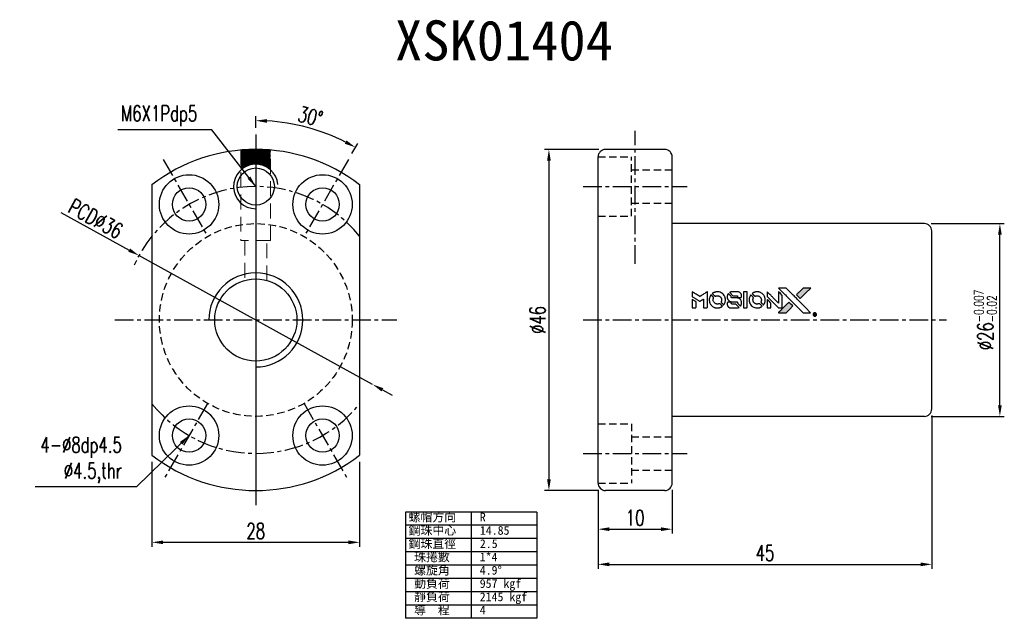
# Model space of a CAD drawing. Header units: millimetres. Extents: x 1686 to 1819, y -692 to -611.
import ezdxf

# ---------------------------------------------------------------- set-up
doc = ezdxf.new("R2010")
doc.units = ezdxf.units.MM
doc.header["$LTSCALE"] = 2
doc.header["$MEASUREMENT"] = 0
doc.header["$PDMODE"] = 2
doc.linetypes.add('CENTER', pattern=[2, 1.25, -0.25, 0.25, -0.25])
doc.linetypes.add('DASHED', pattern=[0.75, 0.5, -0.25])
doc.layers.get('0').update_dxf_attribs({"linetype": 'CONTINUOUS'})
doc.layers.get('DEFPOINTS').update_dxf_attribs({"linetype": 'CONTINUOUS'})
doc.styles.add('DIM-7', font='SIMPLEX.shx', dxfattribs={"width": 0.7, "bigfont": 'chineset.shx'})
doc.styles.add('T', font='kaiu.ttf')
doc.dimstyles.new('CNS', dxfattribs={"dimtxt": 3.5, "dimasz": 2.5, "dimexe": 1, "dimexo": 1.5, "dimgap": 0.09, "dimtad": 0, "dimdsep": 46, "dimtxsty": 'DIM-7', "dimcen": 0.09, "dimclrd": 1, "dimclre": 1, "dimclrt": 4, "dimadec": 0, "dimazin": 0, "dimtfac": 1, "dimtix": 1, "dimtmove": 2, "dimatfit": 3, "dimfxl": 1, "dimtvp": 0.971429, "dimtolj": 1, "dimarcsym": 0})

# ---------------------------------------------------------------- blocks, each defined once
blk = doc.blocks.new('*D1')
at = {"color": 0, "linetype": 'Continuous', "lineweight": -2, "transparency": 16777216}
for p, q in [((1703.96, -670.47), (1703.96, -681.91)), ((1731.96, -670.47), (1731.96, -681.91)), ((1705.46, -681.31), (1730.46, -681.31))]:
    blk.add_line(p, q, dxfattribs=at)
at = {"color": 0, "linetype": 'Continuous', "transparency": 16777216}
for points in [[(1705.46, -681.06), (1705.46, -681.56), (1703.96, -681.31)], [(1730.46, -681.06), (1730.46, -681.56), (1731.96, -681.31)]]:
    blk.add_solid(points, dxfattribs=at)
at = {"layer": 'DEFPOINTS', "color": 0, "linetype": 'Continuous', "transparency": 16777216}
for p in [(1703.96, -669.57), (1731.96, -669.57), (1731.96, -681.31)]:
    blk.add_point(p, dxfattribs=at)
at = {"color": 0, "linetype": 'Continuous', "transparency": 16777216, "insert": (1717.96, -679.78), "char_height": 2.1, "attachment_point": 5, "style": 'DIM-7'}
blk.add_mtext('\\A1;28', dxfattribs=at)
blk = doc.blocks.new('*D2')
at = {"color": 0, "linetype": 'Continuous', "lineweight": -2, "transparency": 16777216}
for p, q in [((1809.12, -664.22), (1809.12, -684.88)), ((1764.12, -674.22), (1764.12, -684.88)), ((1765.62, -684.28), (1807.62, -684.28))]:
    blk.add_line(p, q, dxfattribs=at)
at = {"color": 0, "linetype": 'Continuous', "transparency": 16777216}
for points in [[(1765.62, -684.03), (1765.62, -684.53), (1764.12, -684.28)], [(1807.62, -684.03), (1807.62, -684.53), (1809.12, -684.28)]]:
    blk.add_solid(points, dxfattribs=at)
at = {"layer": 'DEFPOINTS', "color": 0, "linetype": 'Continuous', "transparency": 16777216}
for p in [(1809.12, -663.32), (1764.12, -673.32), (1809.12, -684.28)]:
    blk.add_point(p, dxfattribs=at)
at = {"color": 0, "linetype": 'Continuous', "transparency": 16777216, "insert": (1786.62, -682.75), "char_height": 2.1, "attachment_point": 5, "style": 'DIM-7'}
blk.add_mtext('\\A1;45', dxfattribs=at)
blk = doc.blocks.new('*D3')
at = {"color": 0, "linetype": 'Continuous', "lineweight": -2, "transparency": 16777216}
for p, q in [((1764.12, -674.22), (1764.12, -680.14)), ((1774.12, -674.22), (1774.12, -680.14)), ((1765.62, -679.54), (1772.62, -679.54))]:
    blk.add_line(p, q, dxfattribs=at)
at = {"color": 0, "linetype": 'Continuous', "transparency": 16777216}
for points in [[(1765.62, -679.29), (1765.62, -679.79), (1764.12, -679.54)], [(1772.62, -679.29), (1772.62, -679.79), (1774.12, -679.54)]]:
    blk.add_solid(points, dxfattribs=at)
at = {"layer": 'DEFPOINTS', "color": 0, "linetype": 'Continuous', "transparency": 16777216}
for p in [(1764.12, -673.32), (1774.12, -673.32), (1774.12, -679.54)]:
    blk.add_point(p, dxfattribs=at)
at = {"color": 0, "linetype": 'Continuous', "transparency": 16777216, "insert": (1769.12, -678.01), "char_height": 2.1, "attachment_point": 5, "style": 'DIM-7'}
blk.add_mtext('\\A1;10', dxfattribs=at)
blk = doc.blocks.new('*D4')
at = {"color": 0, "lineweight": -2, "transparency": 16777216}
for p, q in [((1809.02, -638.32), (1818.9, -638.32)), ((1818.3, -662.82), (1818.3, -639.82)), ((1809.02, -664.32), (1818.9, -664.32))]:
    blk.add_line(p, q, dxfattribs=at)
at = {"color": 0, "transparency": 16777216}
for points in [[(1818.05, -639.82), (1818.55, -639.82), (1818.3, -638.32)], [(1818.05, -662.82), (1818.55, -662.82), (1818.3, -664.32)]]:
    blk.add_solid(points, dxfattribs=at)
at = {"layer": 'DEFPOINTS', "color": 0, "transparency": 16777216}
for p in [(1808.12, -638.32), (1818.3, -638.32), (1808.12, -664.32)]:
    blk.add_point(p, dxfattribs=at)
at = {"color": 0, "transparency": 16777216, "insert": (1816.35, -651.32), "char_height": 2.1, "attachment_point": 5, "rotation": 90, "style": 'DIM-7'}
blk.add_mtext('\\A1;%%C26{\\H1.26;\\S-0.007^ -0.02;}', dxfattribs=at)
blk = doc.blocks.new('*D5')
at = {"color": 0, "linetype": 'Continuous', "lineweight": -2, "transparency": 16777216}
for p, q in [((1764.22, -628.32), (1756.89, -628.32)), ((1757.49, -629.82), (1757.49, -672.82)), ((1764.22, -674.32), (1756.89, -674.32))]:
    blk.add_line(p, q, dxfattribs=at)
at = {"color": 0, "linetype": 'Continuous', "transparency": 16777216}
for points in [[(1757.24, -629.82), (1757.74, -629.82), (1757.49, -628.32)], [(1757.24, -672.82), (1757.74, -672.82), (1757.49, -674.32)]]:
    blk.add_solid(points, dxfattribs=at)
at = {"layer": 'DEFPOINTS', "color": 0, "linetype": 'Continuous', "transparency": 16777216}
for p in [(1765.12, -628.32), (1757.49, -674.32), (1765.12, -674.32)]:
    blk.add_point(p, dxfattribs=at)
at = {"color": 0, "linetype": 'Continuous', "transparency": 16777216, "insert": (1755.96, -651.32), "char_height": 2.1, "attachment_point": 5, "rotation": 90, "style": 'DIM-7'}
blk.add_mtext('\\A1;%%C46', dxfattribs=at)
blk = doc.blocks.new('*D6')
at = {"color": 0, "linetype": 'Continuous', "lineweight": -2, "transparency": 16777216}
for p, q in [((1691.69, -636.82), (1700.89, -641.9)), ((1733.72, -660.02), (1702.2, -642.62)), ((1735.04, -660.74), (1736.35, -661.47))]:
    blk.add_line(p, q, dxfattribs=at)
at = {"color": 0, "linetype": 'Continuous', "transparency": 16777216}
for points in [[(1701.01, -641.68), (1700.77, -642.12), (1702.2, -642.62)], [(1735.16, -660.52), (1734.92, -660.96), (1733.72, -660.02)]]:
    blk.add_solid(points, dxfattribs=at)
at = {"layer": 'DEFPOINTS', "color": 0, "linetype": 'Continuous', "transparency": 16777216}
for p in [(1702.2, -642.62), (1733.72, -660.02)]:
    blk.add_point(p, dxfattribs=at)
at = {"color": 0, "linetype": 'Continuous', "transparency": 16777216, "insert": (1696.37, -637.66), "char_height": 2.1, "attachment_point": 5, "rotation": 331.1068, "style": 'DIM-7'}
blk.add_mtext('\\A1;PCD∅36', dxfattribs=at)
blk = doc.blocks.new('*D7')
at = {"color": 0, "linetype": 'Continuous', "lineweight": -2, "transparency": 16777216}
for p, q in [((1717.96, -625.42), (1717.96, -623.84)), ((1730.91, -628.89), (1731.7, -627.52))]:
    blk.add_line(p, q, dxfattribs=at)
blk.add_arc((1717.96, -651.32), 26.88, 63.1979, 86.8021, dxfattribs=at)
at = {"color": 0, "linetype": 'Continuous', "transparency": 16777216}
for points in [[(1719.46, -624.73), (1719.47, -624.23), (1717.96, -624.44)], [(1730.2, -627.11), (1729.96, -627.55), (1731.4, -628.04)]]:
    blk.add_solid(points, dxfattribs=at)
at = {"layer": 'DEFPOINTS', "color": 0, "linetype": 'Continuous', "transparency": 16777216}
for p in [(1717.96, -626.32), (1727.16, -626.06), (1730.46, -629.67), (1724.46, -640.06), (1717.96, -676.32)]:
    blk.add_point(p, dxfattribs=at)
at = {"color": 0, "linetype": 'Continuous', "transparency": 16777216, "insert": (1725.32, -623.88), "char_height": 2.1, "attachment_point": 5, "rotation": 345, "style": 'DIM-7'}
blk.add_mtext('\\A1;30°', dxfattribs=at)

msp = doc.modelspace()

# ---------------------------------------------------------------- hatches: boundary and pattern name
h = msp.add_hatch()
h.set_pattern_fill('ANSI31', color=0, angle=90)
h.set_pattern_definition([(135, (1061.8425, -2365.86581), (-0.088388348, -0.088388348), [])])
h.paths.add_polyline_path([(1715.963, -628.407), (1715.963, -631.083, -0.1844831), (1717.963, -630.32), (1717.963, -628.32, 0.0217701)])
h.paths.add_polyline_path([(1717.963, -628.32), (1717.963, -630.32, -0.1844831), (1719.963, -631.083), (1719.963, -628.407, 0.0217701)])
at = {"linetype": 'Continuous'}
h = msp.add_hatch(color=0, dxfattribs=at)
h.dxf.hatch_style = 1
h.paths.add_polyline_path([(1792.787, -647.018), (1792.271, -647.018), (1791.754, -647.018), (1791.31, -647.466, 0.000288), (1791.139, -647.638, 0.000479), (1790.996, -647.783, 0.000013), (1790.866, -647.915, 0.197177), (1790.865, -647.917, 0.1112764), (1790.865, -647.918, 0.0015954), (1791.023, -648.077, 0.0005055), (1791.121, -648.175), (1791.377, -648.431), (1792.082, -647.724)])
h.paths.add_polyline_path([(1789.918, -649.887), (1790.37, -649.435), (1790.114, -649.178, 0.000476), (1790.015, -649.08, 0.0015067), (1789.856, -648.922, 0.2256647), (1789.854, -648.922, 0.0011115), (1789.638, -649.137, 0.0003511), (1789.504, -649.271, 0.000108), (1788.939, -649.838, 0.0006916), (1788.654, -650.126, 0.0000771), (1788.457, -650.325, 0.1975269), (1788.454, -650.332, 0.2961744), (1788.456, -650.335, 0.0041949), (1788.708, -650.338, 0.0005293), (1788.96, -650.338), (1789.467, -650.338)])

# ---------------------------------------------------------------- linework, layer by layer
at = {"color": 0, "linetype": 'Continuous'}
for p, q in [((1717.963, -626.32), (1717.963, -676.32)), ((1764.118, -673.32), (1764.118, -629.32)), ((1773.118, -628.32), (1765.118, -628.32)), ((1774.118, -673.32), (1774.118, -629.32)), ((1703.963, -633.071), (1703.963, -669.568)), ((1731.963, -633.071), (1731.963, -669.568)), ((1808.118, -638.32), (1774.118, -638.32)), ((1809.118, -663.32), (1809.118, -639.32)), ((1808.118, -664.32), (1774.118, -664.32)), ((1773.118, -674.32), (1765.118, -674.32))]:
    msp.add_line(p, q, dxfattribs=at)
at = {"color": 0, "linetype": 'CENTER'}
for p, q in [((1769.118, -643.747), (1769.118, -625.83)), ((1705.463, -629.669), (1711.463, -640.061)), ((1730.463, -629.669), (1724.463, -640.061)), ((1762.118, -633.32), (1776.118, -633.32)), ((1698.963, -651.32), (1736.963, -651.32)), ((1762.118, -651.32), (1811.118, -651.32)), ((1711.463, -662.578), (1705.463, -672.97)), ((1724.463, -662.578), (1730.463, -672.97)), ((1762.118, -669.32), (1776.118, -669.32))]:
    msp.add_line(p, q, dxfattribs=at)
at = {"color": 0, "linetype": 'DASHED', "lineweight": 13, "ltscale": 2}
for p, q in [((1715.963, -628.407), (1715.963, -640.62)), ((1719.963, -640.62), (1719.963, -628.407)), ((1719.963, -640.62), (1715.963, -640.62)), ((1716.463, -640.62), (1716.463, -645.986)), ((1719.463, -645.986), (1719.463, -640.62))]:
    msp.add_line(p, q, dxfattribs=at)
at = {"color": 0, "linetype": 'DASHED'}
for p, q in [((1764.118, -629.32), (1768.618, -629.32)), ((1768.618, -637.32), (1768.618, -629.32)), ((1768.618, -631.07), (1774.118, -631.07)), ((1768.618, -635.57), (1774.118, -635.57)), ((1764.118, -637.32), (1768.618, -637.32)), ((1764.118, -665.32), (1768.618, -665.32)), ((1768.618, -665.32), (1768.618, -673.32)), ((1768.618, -667.07), (1774.118, -667.07)), ((1768.618, -671.57), (1774.118, -671.57)), ((1764.118, -673.32), (1768.618, -673.32))]:
    msp.add_line(p, q, dxfattribs=at)
at = {"color": 0}
for p, q in [((1755.84, -677.223), (1738.156, -677.223)), ((1738.156, -677.223), (1738.156, -691.559)), ((1746.998, -677.223), (1746.998, -691.559)), ((1755.84, -677.223), (1755.84, -691.559)), ((1755.84, -679.015), (1738.156, -679.015)), ((1755.84, -680.807), (1738.156, -680.807)), ((1755.84, -682.599), (1738.156, -682.599)), ((1755.84, -684.391), (1738.156, -684.391)), ((1755.84, -686.183), (1738.156, -686.183)), ((1755.84, -687.975), (1738.156, -687.975)), ((1755.84, -689.767), (1738.156, -689.767)), ((1755.84, -691.559), (1738.156, -691.559))]:
    msp.add_line(p, q, dxfattribs=at)
for points in [[(1776.813, -647.845), (1776.813, -648.174), (1776.903, -648.229, -0.000297), (1776.958, -648.263, -0.000037), (1777.078, -648.336, -0.000043), (1777.221, -648.424, -0.000036), (1777.374, -648.517, 0.000044), (1777.523, -648.609, 0.000063), (1777.655, -648.69, 0.000035), (1777.767, -648.759, 0.0009), (1777.798, -648.778), (1777.842, -648.804), (1777.9, -648.769, 0.001175), (1777.933, -648.748, 0.000208), (1777.995, -648.709, 0.000225), (1778.068, -648.664, 0.000203), (1778.143, -648.617, -0.000711), (1778.215, -648.572, -0.001119), (1778.277, -648.534, -0.000263), (1778.332, -648.501, -0.04589), (1778.338, -648.498, -0.519312), (1778.343, -648.501, -0.001914), (1778.344, -648.589, -0.003124), (1778.346, -648.735, -0.000285), (1778.346, -649.097), (1778.346, -649.699), (1778.556, -649.699, 0.001727), (1778.706, -649.698, 0.025279), (1778.759, -649.695, 0.073886), (1778.79, -649.687, 0.07426), (1778.818, -649.67, 0.03264), (1778.824, -649.664, 0.01784), (1778.832, -649.655, 0.017712), (1778.839, -649.645, 0.026854), (1778.845, -649.636), (1778.856, -649.615), (1778.857, -648.565), (1778.859, -647.514), (1778.847, -647.522, -0.004595), (1778.839, -647.527, -0.00016), (1778.807, -647.547, -0.000298), (1778.769, -647.57, -0.000208), (1778.727, -647.597, 0.000986), (1778.601, -647.675, 0.00025), (1778.399, -647.802, 0.000268), (1778.182, -647.937, 0.000436), (1777.999, -648.052, -0.002932), (1777.938, -648.09, -0.004718), (1777.886, -648.121, -0.001113), (1777.841, -648.148, -0.227179), (1777.836, -648.148, -0.045982), (1777.831, -648.146, -0.000145), (1777.769, -648.108, -0.000825), (1777.7, -648.066, -0.000517), (1777.619, -648.015, 0.000056), (1777.341, -647.843, 0.000289), (1777.188, -647.748, 0.000481), (1777.074, -647.677, 0.000418), (1776.953, -647.603), (1776.813, -647.516)], [(1780.09, -647.526, 0.024131), (1779.996, -647.541, 0.022344), (1779.902, -647.564, 0.021883), (1779.809, -647.597, 0.020884), (1779.717, -647.638, 0.010669), (1779.665, -647.665, 0.010389), (1779.614, -647.695, 0.010913), (1779.568, -647.724, 0.022227), (1779.534, -647.749), (1779.521, -647.759), (1779.686, -647.922, 0.002452), (1779.751, -647.984, 0.003628), (1779.808, -648.039, 0.001662), (1779.857, -648.085, 0.070159), (1779.869, -648.093, 0.047671), (1779.878, -648.096, 0.018624), (1779.892, -648.1, 0.017921), (1779.907, -648.102, 0.018804), (1779.922, -648.104, 0.018255), (1779.943, -648.104, 0.041312), (1779.958, -648.102, 0.037164), (1779.974, -648.098, 0.012342), (1779.997, -648.089, -0.015101), (1780.052, -648.069, -0.035998), (1780.095, -648.058, -0.033244), (1780.14, -648.053, -0.011249), (1780.206, -648.052, -0.004059), (1780.26, -648.052, -0.019693), (1780.291, -648.054, -0.027943), (1780.316, -648.058, -0.014411), (1780.347, -648.065, -0.033089), (1780.421, -648.091, -0.033887), (1780.49, -648.125, -0.034021), (1780.554, -648.169, -0.033942), (1780.611, -648.22, -0.02816), (1780.662, -648.28, -0.035032), (1780.702, -648.34, -0.035269), (1780.733, -648.406, -0.029196), (1780.757, -648.479, -0.037862), (1780.773, -648.563, -0.043657), (1780.774, -648.645, -0.043064), (1780.761, -648.727, -0.035184), (1780.734, -648.811, 0.033699), (1780.721, -648.851, 0.052815), (1780.716, -648.887, 0.059167), (1780.719, -648.92, 0.058972), (1780.729, -648.951, 0.059208), (1780.744, -648.976, 0.021125), (1780.771, -649.007, 0.008691), (1780.821, -649.058, 0.000851), (1780.944, -649.178, 0.001873), (1781.007, -649.24, 0.013884), (1781.038, -649.268, 0.022355), (1781.056, -649.283, 0.341453), (1781.064, -649.283, 0.073011), (1781.08, -649.265, 0.004587), (1781.117, -649.208, 0.00748), (1781.154, -649.148, 0.016837), (1781.18, -649.101, 0.028606), (1781.23, -648.987, 0.031352), (1781.265, -648.872, 0.031004), (1781.285, -648.752, 0.0268), (1781.292, -648.625, 0.026698), (1781.285, -648.49, 0.03002), (1781.263, -648.362, 0.030357), (1781.227, -648.238, 0.028554), (1781.175, -648.117, 0.062944), (1781.026, -647.893, 0.062206), (1780.825, -647.712, 0.062448), (1780.586, -647.587, 0.064355), (1780.326, -647.526, 0.017377), (1780.275, -647.523, 0.008369), (1780.208, -647.522, 0.008367), (1780.141, -647.523, 0.01757)], [(1781.649, -647.806, 0.023289), (1781.616, -647.858, 0.026845), (1781.589, -647.91, 0.026047), (1781.568, -647.967, 0.019751), (1781.55, -648.03, 0.013249), (1781.543, -648.066, 0.025169), (1781.539, -648.096, 0.016532), (1781.537, -648.132, 0.002937), (1781.537, -648.201, 0.003317), (1781.537, -648.262, 0.011808), (1781.538, -648.301, 0.01777), (1781.541, -648.331, 0.021476), (1781.546, -648.358, 0.04325), (1781.582, -648.474, 0.045753), (1781.637, -648.579, 0.04649), (1781.709, -648.671, 0.047672), (1781.797, -648.748, 0.025315), (1781.834, -648.772, 0.015208), (1781.881, -648.797, 0.01512), (1781.93, -648.819, 0.022488), (1781.974, -648.836, 0.027857), (1782.043, -648.853, 0.034138), (1782.108, -648.862, 0.014286), (1782.208, -648.865, 0.00124), (1782.463, -648.866, -0.00103), (1782.62, -648.866, -0.002552), (1782.734, -648.867, -0.001594), (1782.822, -648.869, -0.047676), (1782.843, -648.872, -0.085307), (1782.881, -648.887, -0.097789), (1782.91, -648.913, -0.085947), (1782.929, -648.952, -0.051339), (1782.938, -649.002, 0.014634), (1782.94, -649.019, 0.015028), (1782.943, -649.036, 0.014927), (1782.947, -649.051, 0.059415), (1782.95, -649.059, 0.070595), (1782.963, -649.077, 0.00028), (1783.144, -649.26, 0.000111), (1783.328, -649.447, 0.200239), (1783.336, -649.45, 0.268906), (1783.341, -649.447, 0.001866), (1783.367, -649.402, 0.007532), (1783.39, -649.359, 0.017818), (1783.406, -649.325, 0.013256), (1783.421, -649.289, 0.011636), (1783.435, -649.25, 0.011528), (1783.447, -649.21, 0.012303), (1783.456, -649.17, 0.0423), (1783.464, -649.109, 0.013657), (1783.466, -649.016, 0.013857), (1783.463, -648.923, 0.037428), (1783.454, -648.858, 0.014927), (1783.443, -648.814, 0.0122), (1783.429, -648.768, 0.012518), (1783.414, -648.725, 0.023062), (1783.399, -648.691, 0.065961), (1783.316, -648.568, 0.06055), (1783.201, -648.467, 0.059676), (1783.064, -648.396, 0.060497), (1782.915, -648.359, 0.025683), (1782.883, -648.356, 0.001528), (1782.786, -648.355, 0.002124), (1782.664, -648.354, 0.001173), (1782.515, -648.353, -0.000809), (1782.254, -648.353, -0.017164), (1782.176, -648.35, -0.063931), (1782.136, -648.342, -0.108429), (1782.106, -648.324, -0.052941), (1782.089, -648.304, -0.063675), (1782.078, -648.282, -0.050562), (1782.071, -648.255, -0.020337), (1782.067, -648.216, 0.009897), (1782.065, -648.193, 0.016482), (1782.063, -648.173, 0.019019), (1782.059, -648.157, 0.06043), (1782.055, -648.147, 0.076267), (1782.039, -648.124, 0.00054), (1781.868, -647.955, 0.000307), (1781.693, -647.783, 0.142594), (1781.679, -647.776, 0.232419), (1781.675, -647.777, 0.022995), (1781.668, -647.784, 0.024627), (1781.659, -647.794, 0.015407)], [(1782.125, -647.524, 0.018538), (1782.093, -647.528, 0.010695), (1782.054, -647.536, 0.01068), (1782.015, -647.545, 0.017678), (1781.982, -647.554, 0.013849), (1781.946, -647.568, 0.011814), (1781.908, -647.584, 0.004513), (1781.873, -647.6, 0.290035), (1781.869, -647.605, 0.196418), (1781.87, -647.608, 0.000124), (1781.933, -647.672, 0.001477), (1782.003, -647.743, 0.000898), (1782.086, -647.826), (1782.303, -648.043), (1782.575, -648.045, -0.001471), (1782.78, -648.046, -0.028714), (1782.843, -648.051, -0.097073), (1782.879, -648.062, -0.084199), (1782.909, -648.087, -0.042698), (1782.923, -648.107, -0.053912), (1782.933, -648.127, -0.051004), (1782.938, -648.15, -0.032967), (1782.94, -648.177, 0.00807), (1782.94, -648.191, 0.003023), (1782.941, -648.21, 0.002994), (1782.942, -648.231, 0.003629), (1782.944, -648.251), (1782.947, -648.297), (1783.155, -648.297, 0.001618), (1783.254, -648.297, 0.005206), (1783.32, -648.296, 0.00535), (1783.366, -648.294, 0.060675), (1783.384, -648.291, 0.048484), (1783.394, -648.287, 0.02389), (1783.406, -648.28, 0.022812), (1783.418, -648.272, 0.02462), (1783.428, -648.262, 0.061781), (1783.449, -648.236, 0.080179), (1783.461, -648.207, 0.048561), (1783.467, -648.167, 0.010021), (1783.468, -648.095, 0.016602), (1783.465, -647.998, 0.031409), (1783.455, -647.92, 0.036474), (1783.437, -647.853, 0.03439), (1783.408, -647.788, 0.065928), (1783.337, -647.685, 0.069066), (1783.242, -647.606, 0.065697), (1783.125, -647.553, 0.051559), (1782.987, -647.526, 0.020904), (1782.914, -647.523, 0.000451), (1782.555, -647.522, 0.000419), (1782.194, -647.521, 0.022759)], [(1783.718, -648.608), (1783.72, -649.696), (1783.933, -649.696), (1784.146, -649.696), (1784.172, -649.683, 0.071429), (1784.193, -649.668, 0.054799), (1784.211, -649.647, 0.053585), (1784.225, -649.621, 0.060698), (1784.232, -649.594, 0.033975), (1784.235, -649.549, 0.000112), (1784.235, -648.996, 0.000726), (1784.234, -648.455, 0.001084), (1784.231, -647.981), (1784.228, -647.521), (1783.973, -647.521), (1783.717, -647.521)], [(1785.454, -647.527, 0.023681), (1785.363, -647.54, 0.022402), (1785.273, -647.563, 0.021929), (1785.183, -647.594, 0.020503), (1785.094, -647.633, 0.013745), (1785.044, -647.66, 0.009767), (1784.989, -647.692, 0.009658), (1784.938, -647.725, 0.027804), (1784.905, -647.749), (1784.893, -647.76), (1785.053, -647.92, 0.002053), (1785.13, -647.996, 0.006738), (1785.182, -648.046, 0.007826), (1785.218, -648.079, 0.063909), (1785.237, -648.092, 0.061532), (1785.266, -648.102, 0.068674), (1785.295, -648.105, 0.052072), (1785.33, -648.099, 0.019648), (1785.377, -648.084, -0.018366), (1785.434, -648.066, -0.0288), (1785.485, -648.055, -0.029061), (1785.536, -648.05, -0.019155), (1785.595, -648.05, -0.053809), (1785.723, -648.069, -0.058833), (1785.84, -648.115, -0.058566), (1785.943, -648.186, -0.052525), (1786.032, -648.282, -0.044733), (1786.082, -648.364, -0.040573), (1786.118, -648.456, -0.041123), (1786.139, -648.551, -0.04951), (1786.142, -648.642, -0.017369), (1786.138, -648.685, -0.024255), (1786.131, -648.723, -0.023787), (1786.12, -648.761, -0.015798), (1786.104, -648.803, 0.010631), (1786.094, -648.829, 0.033653), (1786.089, -648.847, 0.037806), (1786.086, -648.865, 0.016307), (1786.085, -648.889, 0.068179), (1786.092, -648.935, 0.095747), (1786.111, -648.972, 0.033418), (1786.154, -649.022, 0.002133), (1786.292, -649.157, 0.001452), (1786.37, -649.232, 0.012393), (1786.406, -649.265, 0.020479), (1786.428, -649.282, 0.344362), (1786.436, -649.282, 0.074287), (1786.453, -649.263, 0.005454), (1786.491, -649.204, 0.008391), (1786.528, -649.142, 0.017097), (1786.555, -649.092, 0.027375), (1786.599, -648.989, 0.02835), (1786.631, -648.883, 0.027723), (1786.651, -648.771, 0.023913), (1786.66, -648.653, 0.027047), (1786.656, -648.511, 0.031685), (1786.637, -648.377, 0.032425), (1786.602, -648.25, 0.031013), (1786.55, -648.126, 0.037914), (1786.463, -647.979, 0.040153), (1786.356, -647.851, 0.039834), (1786.229, -647.74, 0.036173), (1786.083, -647.646, 0.040752), (1785.939, -647.583, 0.035885), (1785.781, -647.541, 0.035491), (1785.616, -647.522, 0.037615)], [(1786.915, -647.84), (1786.915, -648.171), (1787.681, -648.935), (1788.446, -649.699), (1788.659, -649.697, 0.0008), (1788.796, -649.696, 0.010795), (1788.846, -649.695, 0.030495), (1788.874, -649.692, 0.080372), (1788.893, -649.685, 0.03816), (1788.911, -649.673, 0.041799), (1788.927, -649.659, 0.042486), (1788.94, -649.643, 0.042078), (1788.95, -649.625, 0.099276), (1788.955, -649.599, 0.003302), (1788.957, -649.493, 0.002586), (1788.958, -649.307, 0.000204), (1788.957, -648.813), (1788.956, -648.021), (1788.701, -647.767), (1788.446, -647.513), (1788.444, -648.274), (1788.441, -649.035), (1787.692, -648.282, 0.000253), (1787.404, -647.993, 0.000412), (1787.159, -647.748, 0.000041), (1786.94, -647.529, 0.041338), (1786.929, -647.52), (1786.915, -647.51)], [(1789.061, -647.639, -0.000056), (1789.37, -647.948, -0.000021), (1789.803, -648.382, -0.000021), (1790.275, -648.855, -0.000025), (1790.717, -649.299), (1791.754, -650.338), (1792.267, -650.337), (1792.781, -650.336), (1792.088, -649.638, 0.000274), (1791.755, -649.303, 0.000123), (1791.317, -648.863, 0.000121), (1790.854, -648.399, 0.000165), (1790.436, -647.979), (1789.475, -647.018), (1788.958, -647.018), (1788.441, -647.018)], [(1791.31, -647.466, 0.000288), (1791.139, -647.638, 0.000479), (1790.996, -647.783, 0.000013), (1790.866, -647.915, 0.197177), (1790.865, -647.917, 0.197497), (1790.866, -647.918, 0.00004), (1790.94, -647.994, 0.000836), (1791.023, -648.077, 0.000505), (1791.121, -648.175), (1791.377, -648.431), (1792.082, -647.724), (1792.787, -647.018), (1792.271, -647.018), (1791.754, -647.018)], [(1776.813, -649.12), (1776.813, -649.699), (1777.023, -649.699, 0.000842), (1777.158, -649.698, 0.010591), (1777.208, -649.697, 0.028995), (1777.237, -649.694, 0.069543), (1777.257, -649.688, 0.051063), (1777.275, -649.677, 0.039932), (1777.293, -649.661, 0.039414), (1777.308, -649.643, 0.045845), (1777.32, -649.623, 0.094811), (1777.325, -649.603, 0.007124), (1777.326, -649.546, 0.004713), (1777.328, -649.449, 0.000534), (1777.328, -649.229), (1777.327, -648.854), (1777.274, -648.821, 0.000828), (1777.12, -648.726, 0.000879), (1776.968, -648.633, 0.000048), (1776.819, -648.542, 0.137596), (1776.815, -648.541, 0.413028), (1776.814, -648.542, 0.000016), (1776.813, -648.711, 0.000623), (1776.813, -648.898, 0.000374)], [(1779.322, -647.969, 0.064158), (1779.188, -648.221, 0.06356), (1779.121, -648.5, 0.064004), (1779.126, -648.785, 0.066747), (1779.204, -649.055, 0.04321), (1779.297, -649.224, 0.044737), (1779.416, -649.372, 0.044901), (1779.559, -649.497, 0.044184), (1779.723, -649.594, 0.026293), (1779.847, -649.647, 0.033344), (1779.967, -649.681, 0.033227), (1780.091, -649.699, 0.025815), (1780.227, -649.702, 0.023119), (1780.357, -649.693, 0.031044), (1780.473, -649.672, 0.031337), (1780.585, -649.637, 0.024258), (1780.702, -649.585, 0.015622), (1780.743, -649.563, 0.008495), (1780.792, -649.533, 0.008415), (1780.838, -649.503, 0.020814), (1780.871, -649.479), (1780.886, -649.467), (1780.73, -649.309, 0.002843), (1780.612, -649.191, 0.033917), (1780.564, -649.15, 0.087906), (1780.527, -649.131, 0.073302), (1780.485, -649.125, 0.022047), (1780.464, -649.126, 0.026465), (1780.444, -649.129, 0.022233), (1780.423, -649.134, 0.009985), (1780.395, -649.143, -0.039011), (1780.294, -649.168, -0.044398), (1780.195, -649.176, -0.045096), (1780.097, -649.166, -0.04265), (1780.001, -649.138, -0.071154), (1779.865, -649.064, -0.068827), (1779.754, -648.953, -0.068713), (1779.677, -648.816, -0.070507), (1779.641, -648.665, -0.028605), (1779.638, -648.6, -0.031418), (1779.643, -648.537, -0.031044), (1779.656, -648.475, -0.02668), (1779.678, -648.412, 0.038913), (1779.689, -648.374, 0.043732), (1779.694, -648.337, 0.047754), (1779.692, -648.303, 0.075756), (1779.684, -648.275, 0.07294), (1779.674, -648.26, 0.003456), (1779.634, -648.217, 0.005023), (1779.582, -648.162, 0.002422), (1779.514, -648.093, 0.000819), (1779.452, -648.031, 0.001349), (1779.4, -647.979, 0.0001), (1779.353, -647.933, 0.205335), (1779.351, -647.932, 0.219821), (1779.349, -647.933, 0.002494), (1779.342, -647.943, 0.007089), (1779.333, -647.955, 0.004494)], [(1781.62, -648.932, 0.065483), (1781.595, -648.944, 0.053271), (1781.572, -648.963, 0.052018), (1781.554, -648.988, 0.0556), (1781.541, -649.015, 0.036839), (1781.536, -649.032, 0.026922), (1781.533, -649.052, 0.016905), (1781.532, -649.08, 0.004317), (1781.532, -649.125, 0.016369), (1781.535, -649.219, 0.029936), (1781.545, -649.295, 0.03418), (1781.563, -649.362, 0.031327), (1781.59, -649.428, 0.046935), (1781.639, -649.509, 0.054053), (1781.7, -649.575, 0.053701), (1781.774, -649.626, 0.045364), (1781.862, -649.665, 0.032479), (1781.94, -649.685, 0.03386), (1782.019, -649.695, 0.013578), (1782.143, -649.698, 0.001155), (1782.461, -649.697, 0.000413), (1782.734, -649.696, 0.005008), (1782.839, -649.694, 0.013199), (1782.898, -649.691, 0.033956), (1782.941, -649.685, 0.013909), (1782.985, -649.674, 0.010864), (1783.032, -649.66, 0.010938), (1783.075, -649.645, 0.028702), (1783.105, -649.632), (1783.128, -649.62), (1782.908, -649.398), (1782.689, -649.175), (1782.433, -649.175, -0.001504), (1782.323, -649.175, -0.00328), (1782.239, -649.174, -0.001901), (1782.173, -649.173, -0.061333), (1782.157, -649.17, -0.063621), (1782.135, -649.161, -0.048633), (1782.114, -649.146, -0.046769), (1782.095, -649.126, -0.047961), (1782.08, -649.103, -0.02678), (1782.071, -649.083, -0.050957), (1782.067, -649.067, -0.029398), (1782.065, -649.044, -0.00401), (1782.063, -648.998), (1782.061, -648.922), (1781.854, -648.922, 0.001061), (1781.731, -648.922, 0.009147), (1781.676, -648.924, 0.020721), (1781.644, -648.926, 0.051619)], [(1784.69, -647.971, 0.018008), (1784.659, -648.018, 0.009842), (1784.625, -648.077, 0.009807), (1784.592, -648.139, 0.015716), (1784.567, -648.193, 0.048467), (1784.506, -648.388, 0.045841), (1784.482, -648.595, 0.046006), (1784.496, -648.801, 0.049638), (1784.547, -648.996, 0.064819), (1784.682, -649.25, 0.06695), (1784.876, -649.458, 0.066691), (1785.118, -649.608, 0.063505), (1785.396, -649.692, 0.03135), (1785.466, -649.699, 0.010439), (1785.571, -649.701, 0.010391), (1785.675, -649.699, 0.032408), (1785.745, -649.692, 0.015696), (1785.827, -649.675, 0.018095), (1785.904, -649.654, 0.018551), (1785.978, -649.627, 0.018352), (1786.05, -649.595, 0.015568), (1786.097, -649.57, 0.009832), (1786.151, -649.538, 0.009795), (1786.201, -649.506, 0.023727), (1786.237, -649.479), (1786.251, -649.468), (1786.094, -649.309, 0.001528), (1786.006, -649.22, 0.010022), (1785.96, -649.176, 0.019586), (1785.931, -649.151, 0.061865), (1785.909, -649.137, 0.055054), (1785.875, -649.126, 0.061607), (1785.841, -649.124, 0.048725), (1785.802, -649.129, 0.020221), (1785.75, -649.144, -0.017722), (1785.695, -649.161, -0.02685), (1785.645, -649.171, -0.02759), (1785.596, -649.175, -0.020233), (1785.541, -649.174, -0.04793), (1785.437, -649.159, -0.048386), (1785.337, -649.124, -0.047866), (1785.245, -649.07, -0.044964), (1785.163, -648.999, -0.04333), (1785.094, -648.914, -0.050921), (1785.045, -648.822, -0.051473), (1785.016, -648.724, -0.0459), (1785.007, -648.617, -0.019014), (1785.008, -648.566, -0.024114), (1785.014, -648.519, -0.025081), (1785.025, -648.474, -0.023892), (1785.039, -648.429, 0.008624), (1785.052, -648.395, 0.026486), (1785.059, -648.37, 0.035074), (1785.062, -648.35, 0.02756), (1785.063, -648.327, 0.087163), (1785.056, -648.29, 0.073291), (1785.036, -648.256, 0.028074), (1784.993, -648.207, 0.002594), (1784.88, -648.092), (1784.718, -647.931)], [(1786.915, -649.123), (1786.915, -649.699), (1787.13, -649.698), (1787.345, -649.696), (1787.37, -649.681, 0.03146), (1787.381, -649.673, 0.026444), (1787.392, -649.663, 0.026444), (1787.402, -649.652, 0.031457), (1787.41, -649.641), (1787.426, -649.616), (1787.427, -649.33), (1787.428, -649.045), (1787.176, -648.796, 0.000745), (1787.079, -648.7, 0.001228), (1786.996, -648.619, 0.000087), (1786.922, -648.547, 0.195134), (1786.919, -648.546, 0.412117), (1786.918, -648.548, 0.000048), (1786.917, -648.716, 0.00109), (1786.916, -648.902, 0.000653)], [(1789.504, -649.271, 0.000108), (1788.939, -649.838, 0.000692), (1788.654, -650.126, 0.000077), (1788.457, -650.325, 0.197527), (1788.454, -650.332, 0.410182), (1788.457, -650.336, 0.000493), (1788.562, -650.337, 0.002424), (1788.708, -650.338, 0.000529), (1788.96, -650.338), (1789.467, -650.338), (1789.918, -649.887), (1790.37, -649.435), (1790.114, -649.178, 0.000476), (1790.015, -649.08, 0.000789), (1789.932, -648.997, 0.000035), (1789.857, -648.923, 0.19758), (1789.855, -648.922, 0.198396), (1789.853, -648.923, 0.000019), (1789.751, -649.024, 0.000582), (1789.638, -649.137, 0.000351)], [(1793.278, -650.356, 0.082374), (1793.212, -650.387, 0.083404), (1793.159, -650.436, 0.082663), (1793.125, -650.501, 0.07897), (1793.113, -650.574, 0.084941), (1793.127, -650.656, 0.08953), (1793.168, -650.727, 0.090743), (1793.23, -650.779, 0.090193), (1793.306, -650.806, 0.10067), (1793.393, -650.802, 0.099454), (1793.472, -650.764, 0.097736), (1793.531, -650.698, 0.09365), (1793.561, -650.614, 0.07584), (1793.562, -650.55, 0.068415), (1793.544, -650.485, 0.068328), (1793.509, -650.428, 0.075277), (1793.461, -650.384, 0.059367), (1793.42, -650.364, 0.048986), (1793.373, -650.352, 0.048519), (1793.324, -650.349, 0.055347)], [(1793.246, -650.58), (1793.246, -650.709), (1793.261, -650.709), (1793.276, -650.709), (1793.278, -650.654), (1793.279, -650.6), (1793.311, -650.598), (1793.343, -650.597), (1793.365, -650.631, -0.003356), (1793.374, -650.646, -0.002757), (1793.384, -650.662, -0.002784), (1793.392, -650.677, -0.007382), (1793.399, -650.687, 0.019487), (1793.406, -650.7, 0.098302), (1793.412, -650.706, 0.116932), (1793.419, -650.708, 0.032798), (1793.43, -650.709), (1793.45, -650.709), (1793.436, -650.685, 0.005748), (1793.429, -650.673, 0.002522), (1793.42, -650.658, 0.002495), (1793.41, -650.642, 0.00334), (1793.4, -650.628), (1793.379, -650.595), (1793.396, -650.586, 0.066516), (1793.414, -650.574, 0.085926), (1793.425, -650.558, 0.082934), (1793.432, -650.54, 0.05747), (1793.433, -650.517, 0.023576), (1793.431, -650.504, 0.043538), (1793.428, -650.494, 0.050891), (1793.424, -650.485, 0.049897), (1793.418, -650.477, 0.067884), (1793.401, -650.463, 0.077412), (1793.382, -650.455, 0.049266), (1793.355, -650.451, 0.012208), (1793.31, -650.45), (1793.246, -650.45)], [(1793.385, -650.491, -0.120545), (1793.395, -650.503, -0.09136), (1793.399, -650.52, -0.087576), (1793.397, -650.537, -0.098026), (1793.389, -650.552, -0.079907), (1793.381, -650.559, -0.087697), (1793.372, -650.563, -0.041371), (1793.358, -650.565, -0.005557), (1793.328, -650.566), (1793.277, -650.568), (1793.277, -650.524), (1793.277, -650.481), (1793.324, -650.481, -0.007471), (1793.35, -650.481, -0.035301), (1793.366, -650.482, -0.060486), (1793.376, -650.486, -0.063546)]]:
    msp.add_lwpolyline(points, format="xyb", close=True, dxfattribs=at)
at = {"color": 0, "linetype": 'Continuous'}
for centre, radius in [((1708.963, -635.731), 4), ((1726.963, -635.731), 4), ((1708.963, -635.731), 2.25), ((1726.963, -635.731), 2.25), ((1717.963, -651.32), 5.54), ((1708.963, -666.908), 4), ((1726.963, -666.908), 4), ((1708.963, -666.908), 2.25), ((1726.963, -666.908), 2.25)]:
    msp.add_circle(centre, radius, dxfattribs=at)
at = {"color": 0}
msp.add_circle((1717.963, -633.32), 2.5, dxfattribs=at)
at = {"color": 0, "linetype": 'DASHED'}
msp.add_circle((1717.963, -651.32), 13, dxfattribs=at)
at = {"color": 0}
for centre, radius, start, end in [((1717.963, -651.32), 23, 52.50475, 127.49525), ((1717.963, -633.32), 3, 4.78019, 270), ((1717.963, -651.32), 23, 232.50475, 307.49525)]:
    msp.add_arc(centre, radius, start, end, dxfattribs=at)
at = {"color": 0, "linetype": 'Continuous'}
for centre, radius, start, end in [((1765.118, -629.32), 1, 90, 180), ((1773.118, -629.32), 1, 0, 90), ((1808.118, -639.32), 1, 0, 90), ((1717.963, -651.32), 6.34, 270, 180), ((1808.118, -663.32), 1, 270, 0), ((1765.118, -673.32), 1, 180, 270), ((1773.118, -673.32), 1, 270, 0)]:
    msp.add_arc(centre, radius, start, end, dxfattribs=at)
at = {"color": 0, "linetype": 'CENTER'}
for start, end in [(38.94244, 155.79869), (218.94244, 321.05756)]:
    msp.add_arc((1717.963, -651.32), 18, start, end, dxfattribs=at)

# ---------------------------------------------------------------- texts
at = {"color": 0, "style": 'T'}
for s, height, p in [('螺帽方向', 1.1751, (1738.571, -678.495)), ('R', 1.175, (1748.178, -678.495)), ('鋼珠中心', 1.1751, (1738.571, -680.287)), ('14.85', 1.1751, (1748.178, -680.287)), ('鋼珠直徑', 1.1751, (1738.571, -682.079)), ('2.5', 1.1751, (1748.178, -682.079)), ('珠捲數', 1.1751, (1739.317, -683.871)), ('1*4', 1.1751, (1748.159, -683.871)), ('螺旋角', 1.1751, (1739.317, -685.663)), ('4.9%%D', 1.1751, (1748.159, -685.663)), ('動負荷', 1.1751, (1739.317, -687.455)), ('957 kgf', 1.1751, (1748.159, -687.455)), ('靜負荷', 1.1751, (1739.317, -689.247)), ('2145 kgf', 1.1751, (1748.159, -689.247)), ('導  程', 1.1751, (1739.317, -691.039)), ('4', 1.175, (1748.159, -691.039))]:
    msp.add_text(s, height=height, dxfattribs=at).set_placement(p)
at = {"color": 0, "linetype": 'Continuous', "insert": (1736.739, -610.916), "char_height": 5.4, "width": 1062.42911, "attachment_point": 1, "style": 'T'}
msp.add_mtext('XSK01404', dxfattribs=at)
at = {"color": 0, "linetype": 'Continuous', "char_height": 2.1, "attachment_point": 9, "style": 'DIM-7'}
for s, insert in [('\\A1;M6X1Pdp5', (1710.067, -625.2)), ('\\A1;4-%%C8dp4.5\\P%%C4.5,thr', (1699.897, -673.349))]:
    msp.add_mtext(s, dxfattribs=dict(at, insert=insert))

# ---------------------------------------------------------------- dimensions: what is measured, and where the dimension line sits
at = {"color": 0, "linetype": 'Continuous'}
dim = msp.add_angular_dim_2l(base=(1727.156, -626.062), line1=((1730.463, -629.669), (1724.463, -640.061)), line2=((1717.963, -626.32), (1717.963, -676.32)), dimstyle='CNS', override={"dimscale": 0.6, "dimgap": 0.8, "dimtad": 1, "dimclrd": 0, "dimclre": 0, "dimclrt": 0, "dimtp": -0.009, "dimtm": 0.025, "dimtfac": 0.6, "dimtdec": 3, "dimtmove": 1}, dxfattribs=at)
dim.commit()
dim.dimension.update_dxf_attribs({"geometry": '*D7', "text_midpoint": (1725.316, -623.879)})
dim = msp.add_linear_dim(base=(1757.49, -674.32), p1=(1765.118, -628.32), p2=(1765.118, -674.32), angle=90, text='%%C<>', dimstyle='CNS', override={"dimscale": 0.6, "dimgap": 0.8, "dimtad": 1, "dimclrd": 0, "dimclre": 0, "dimclrt": 0, "dimtp": -0.009, "dimtm": 0.025, "dimtfac": 0.6, "dimtdec": 3, "dimtmove": 1}, dxfattribs=at)
dim.commit()
dim.dimension.update_dxf_attribs({"geometry": '*D5', "text_midpoint": (1755.96, -651.32)})
dim = msp.add_diameter_dim_2p(p1=(1733.723, -660.017), p2=(1702.204, -642.622), text='PCD<>', dimstyle='CNS', override={"dimscale": 0.6, "dimgap": 0.8, "dimtad": 1, "dimclrd": 0, "dimclre": 0, "dimclrt": 0, "dimtp": -0.009, "dimtm": 0.025, "dimtfac": 0.6, "dimtdec": 3, "dimtmove": 1}, dxfattribs=at)
dim.commit()
dim.dimension.update_dxf_attribs({"geometry": '*D6', "text_midpoint": (1696.372, -637.657)})
at = {"color": 0}
dim = msp.add_linear_dim(base=(1818.297, -638.32), p1=(1808.118, -664.32), p2=(1808.118, -638.32), angle=90, text='%%C<>', dimstyle='CNS', override={"dimscale": 0.6, "dimgap": 0.8, "dimtad": 1, "dimclrd": 0, "dimclre": 0, "dimclrt": 0, "dimadec": 2, "dimazin": 2, "dimtol": 1, "dimtp": -0.007, "dimtm": 0.02, "dimtfac": 0.6, "dimtdec": 3, "dimtmove": 1}, dxfattribs=at)
dim.commit()
dim.dimension.update_dxf_attribs({"geometry": '*D4', "text_midpoint": (1816.347, -651.32)})
at = {"color": 0, "linetype": 'Continuous'}
for base, p1, p2, picture, middle in [((1809.118, -684.277), (1764.118, -673.32), (1809.118, -663.32), '*D2', (1786.618, -682.747)), ((1731.963, -681.306), (1703.963, -669.568), (1731.963, -669.568), '*D1', (1717.963, -679.776)), ((1774.118, -679.538), (1764.118, -673.32), (1774.118, -673.32), '*D3', (1769.118, -678.008))]:
    dim = msp.add_linear_dim(base=base, p1=p1, p2=p2, dimstyle='CNS', override={"dimscale": 0.6, "dimgap": 0.8, "dimtad": 1, "dimclrd": 0, "dimclre": 0, "dimclrt": 0, "dimtp": -0.009, "dimtm": 0.025, "dimtfac": 0.6, "dimtdec": 3, "dimtmove": 1}, dxfattribs=at)
    dim.commit()
    dim.dimension.update_dxf_attribs({"geometry": picture, "text_midpoint": middle})

# ---------------------------------------------------------------- leaders
at = {"color": 0, "linetype": 'Continuous', "annotation_type": 0, "has_hookline": 1, "hookline_direction": 1}
for points, text_width in [([(1717.963, -633.32), (1712.047, -625.68), (1710.547, -625.68)], 10.71), ([(1708.963, -666.908), (1701.877, -673.829), (1700.377, -673.829)], 11.69)]:
    msp.add_leader(points, dimstyle='CNS', override={"dimscale": 0.6, "dimgap": 0.8, "dimtad": 1, "dimclrd": 0, "dimclre": 0, "dimclrt": 0, "dimtp": -0.009, "dimtm": 0.025, "dimtfac": 0.6, "dimtdec": 3, "dimtmove": 1}, dxfattribs=dict(at, text_width=text_width))

doc.saveas('drawing.dxf')
